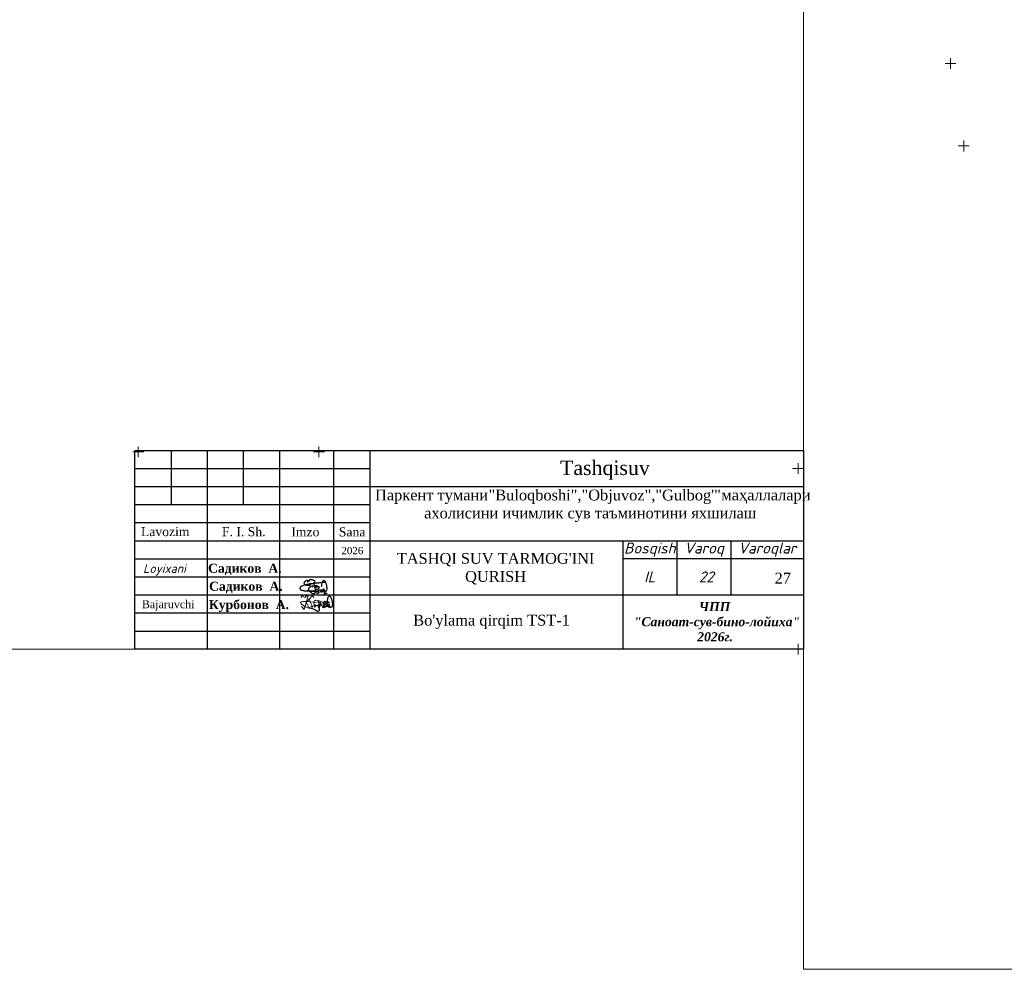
# Model space of a CAD drawing. Header units: millimetres. Extents: x 366033 to 446362, y 4247208 to 4265071.
# Tile 28 of 159: x 435498 to 435771, y 4250895 to 4251158. Entities that reach past the tile are written whole.
import ezdxf

# ---------------------------------------------------------------- set-up
doc = ezdxf.new("R2010")
doc.units = ezdxf.units.MM
doc.layers.add('GEODS_POINT_GRID#_B', color=7, linetype='Continuous', true_color=0x000000)
doc.layers.add('план', color=7, linetype='Continuous', lineweight=40)
doc.styles.add('GOST 2.304', font='CS_Gost2304.shx')
doc.styles.add('SHRFT', font='TXT', dxfattribs={"width": 1.75})
doc.styles.get("Standard").update_dxf_attribs({"font": 'times.ttf'})
doc.styles.add('TIMES', font='times.ttf')

# ---------------------------------------------------------------- blocks, each defined once
blk = doc.blocks.new('CrossCoord_m1')
at = {"layer": 'GEODS_POINT_GRID#_B', "color": 3, "lineweight": 20, "true_color": 0x00ff00, "flags": 128}
for points in [[(-3, 0), (3, 0)], [(0, 3), (0, -3)]]:
    blk.add_lwpolyline(points, dxfattribs=at)

msp = doc.modelspace()

# ---------------------------------------------------------------- linework, layer by layer
at = {"color": 250, "lineweight": 25}
for p, q in [((435540.111, 4251038.49, -1016.516), (435540.111, 4251023.49, -1016.516)), ((435550.111, 4251038.49, -1016.516), (435550.111, 4250983.49, -1016.516)), ((435560.111, 4251038.49, -1016.516), (435560.111, 4251023.49, -1016.516)), ((435570.111, 4251038.49, -1016.516), (435570.111, 4250983.49, -1016.516)), ((435585.111, 4251038.49, -847.097), (435585.111, 4250983.49, -847.097)), ((435595.111, 4251038.49), (435595.111, 4250983.49)), ((435530.111, 4251033.49), (435595.111, 4251033.49)), ((435530.111, 4251028.49), (435715.111, 4251028.49)), ((435530.111, 4251028.49), (435595.111, 4251028.49)), ((435530.111, 4251023.49), (435595.111, 4251023.49)), ((435530.111, 4251018.49), (435595.111, 4251018.49)), ((435530.111, 4251013.49), (435715.111, 4251013.49)), ((435665.111, 4251013.49), (435665.111, 4250983.49)), ((435680.111, 4251013.49), (435680.111, 4250998.49)), ((435695.111, 4250998.49), (435695.111, 4251013.49)), ((435530.111, 4251008.49), (435595.111, 4251008.49)), ((435715.111, 4251008.49), (435665.111, 4251008.49)), ((435715.111, 4251008.49), (435665.111, 4251008.49)), ((435530.111, 4251003.49), (435595.111, 4251003.49)), ((435530.111, 4250998.49), (435715.111, 4250998.49)), ((435530.111, 4250993.49), (435595.111, 4250993.49)), ((435530.111, 4250988.49), (435595.111, 4250988.49))]:
    msp.add_line(p, q, dxfattribs=at)
at = {"color": 5, "lineweight": 25, "ltscale": 2}
for p, q in [((435578.184, 4251001.452), (435577.884, 4251001.406)), ((435578.184, 4251001.452), (435577.884, 4251001.406)), ((435578.516, 4251001.511), (435578.184, 4251001.452)), ((435578.516, 4251001.511), (435578.184, 4251001.452)), ((435578.736, 4251001.535), (435578.516, 4251001.511)), ((435578.736, 4251001.535), (435578.516, 4251001.511)), ((435579.023, 4251001.587), (435578.736, 4251001.535)), ((435579.023, 4251001.587), (435578.736, 4251001.535)), ((435579.409, 4251001.634), (435579.023, 4251001.587)), ((435579.409, 4251001.634), (435579.023, 4251001.587)), ((435579.652, 4251001.658), (435579.409, 4251001.634)), ((435579.652, 4251001.658), (435579.409, 4251001.634)), ((435579.98, 4251001.704), (435579.652, 4251001.658)), ((435579.98, 4251001.704), (435579.652, 4251001.658)), ((435580.208, 4251001.726), (435579.98, 4251001.704)), ((435580.208, 4251001.726), (435579.98, 4251001.704)), ((435580.574, 4251001.756), (435580.208, 4251001.726)), ((435580.574, 4251001.756), (435580.208, 4251001.726)), ((435580.906, 4251001.777), (435580.574, 4251001.756)), ((435580.906, 4251001.777), (435580.574, 4251001.756)), ((435581.183, 4251001.832), (435580.906, 4251001.777)), ((435581.183, 4251001.832), (435580.906, 4251001.777)), ((435581.417, 4251001.841), (435581.183, 4251001.832)), ((435581.417, 4251001.841), (435581.183, 4251001.832)), ((435581.603, 4251001.849), (435581.417, 4251001.841)), ((435581.603, 4251001.849), (435581.417, 4251001.841)), ((435581.96, 4251001.89), (435581.603, 4251001.849)), ((435581.96, 4251001.89), (435581.603, 4251001.849)), ((435582.185, 4251001.892), (435581.96, 4251001.89)), ((435582.185, 4251001.892), (435581.96, 4251001.89)), ((435582.574, 4251001.895), (435582.185, 4251001.892)), ((435582.574, 4251001.895), (435582.185, 4251001.892)), ((435582.725, 4251001.895), (435582.574, 4251001.895)), ((435582.725, 4251001.895), (435582.574, 4251001.895)), ((435582.964, 4251001.881), (435582.725, 4251001.895)), ((435582.964, 4251001.881), (435582.725, 4251001.895)), ((435575.779, 4251000.465), (435575.759, 4251000.25)), ((435575.779, 4251000.465), (435575.759, 4251000.25)), ((435575.759, 4251000.25), (435575.794, 4251000.135)), ((435575.759, 4251000.25), (435575.794, 4251000.135)), ((435575.824, 4251000.55), (435575.779, 4251000.465)), ((435575.824, 4251000.55), (435575.779, 4251000.465)), ((435575.794, 4251000.135), (435575.849, 4251000.079)), ((435575.794, 4251000.135), (435575.849, 4251000.079)), ((435576.005, 4251000.701), (435575.824, 4251000.55)), ((435576.005, 4251000.701), (435575.824, 4251000.55)), ((435575.849, 4251000.079), (435575.969, 4250999.94)), ((435575.849, 4251000.079), (435575.969, 4250999.94)), ((435575.969, 4250999.94), (435576.119, 4250999.886)), ((435575.969, 4250999.94), (435576.119, 4250999.886)), ((435576.319, 4251000.907), (435576.005, 4251000.701)), ((435576.319, 4251000.907), (435576.005, 4251000.701)), ((435576.119, 4250999.886), (435576.278, 4250999.828)), ((435576.119, 4250999.886), (435576.278, 4250999.828)), ((435576.278, 4250999.828), (435576.433, 4250999.771)), ((435576.278, 4250999.828), (435576.433, 4250999.771)), ((435576.582, 4251001.03), (435576.319, 4251000.907)), ((435576.582, 4251001.03), (435576.319, 4251000.907)), ((435576.433, 4250999.771), (435576.568, 4250999.74)), ((435576.433, 4250999.771), (435576.568, 4250999.74)), ((435576.568, 4250999.74), (435576.822, 4250999.697)), ((435576.568, 4250999.74), (435576.822, 4250999.697)), ((435576.772, 4251001.123), (435576.582, 4251001.03)), ((435576.772, 4251001.123), (435576.582, 4251001.03)), ((435577.02, 4251001.215), (435576.772, 4251001.123)), ((435577.02, 4251001.215), (435576.772, 4251001.123)), ((435576.822, 4250999.697), (435577.008, 4250999.665)), ((435576.822, 4250999.697), (435577.008, 4250999.665)), ((435577.008, 4250999.665), (435577.448, 4250999.656)), ((435577.008, 4250999.665), (435577.448, 4250999.656)), ((435577.328, 4251001.286), (435577.02, 4251001.215)), ((435577.328, 4251001.286), (435577.02, 4251001.215)), ((435577.681, 4251001.36), (435577.328, 4251001.286)), ((435577.681, 4251001.36), (435577.328, 4251001.286)), ((435577.448, 4250999.656), (435577.718, 4250999.66)), ((435577.448, 4250999.656), (435577.718, 4250999.66)), ((435577.884, 4251001.406), (435577.681, 4251001.36)), ((435577.884, 4251001.406), (435577.681, 4251001.36)), ((435577.718, 4250999.66), (435578.181, 4250999.657)), ((435577.718, 4250999.66), (435578.181, 4250999.657)), ((435578.181, 4250999.657), (435578.691, 4250999.647)), ((435578.181, 4250999.657), (435578.691, 4250999.647)), ((435578.691, 4250999.647), (435579.079, 4250999.644)), ((435578.691, 4250999.647), (435579.079, 4250999.644)), ((435579.079, 4250999.644), (435579.741, 4250999.66)), ((435579.079, 4250999.644), (435579.741, 4250999.66)), ((435579.741, 4250999.66), (435580.235, 4250999.65)), ((435579.741, 4250999.66), (435580.235, 4250999.65)), ((435580.235, 4250999.65), (435580.714, 4250999.588)), ((435580.235, 4250999.65), (435580.714, 4250999.588)), ((435580.413, 4250999.14), (435580.442, 4250999.244)), ((435580.413, 4250999.14), (435580.442, 4250999.244)), ((435580.435, 4250999.068), (435580.413, 4250999.14)), ((435580.435, 4250999.068), (435580.413, 4250999.14)), ((435580.48, 4250998.993), (435580.435, 4250999.068)), ((435580.48, 4250998.993), (435580.435, 4250999.068)), ((435580.442, 4250999.244), (435580.46, 4250999.306)), ((435580.442, 4250999.244), (435580.46, 4250999.306)), ((435580.46, 4250999.306), (435580.493, 4250999.362)), ((435580.46, 4250999.306), (435580.493, 4250999.362)), ((435580.539, 4250998.93), (435580.48, 4250998.993)), ((435580.539, 4250998.93), (435580.48, 4250998.993)), ((435580.493, 4250999.362), (435580.539, 4250999.44)), ((435580.493, 4250999.362), (435580.539, 4250999.44)), ((435580.539, 4250999.44), (435580.605, 4250999.49)), ((435580.539, 4250999.44), (435580.605, 4250999.49)), ((435580.58, 4250998.898), (435580.539, 4250998.93)), ((435580.58, 4250998.898), (435580.539, 4250998.93)), ((435580.649, 4250998.898), (435580.58, 4250998.898)), ((435580.649, 4250998.898), (435580.58, 4250998.898)), ((435580.605, 4250999.49), (435580.665, 4250999.552)), ((435580.605, 4250999.49), (435580.665, 4250999.552)), ((435580.752, 4250998.917), (435580.649, 4250998.898)), ((435580.752, 4250998.917), (435580.649, 4250998.898)), ((435580.665, 4250999.552), (435580.77, 4250999.615)), ((435580.665, 4250999.552), (435580.77, 4250999.615)), ((435580.669, 4250999.567), (435580.77, 4250999.615)), ((435580.669, 4250999.567), (435580.77, 4250999.615)), ((435580.826, 4250998.946), (435580.752, 4250998.917)), ((435580.826, 4250998.946), (435580.752, 4250998.917)), ((435580.77, 4250999.615), (435580.942, 4250999.714)), ((435580.77, 4250999.615), (435580.942, 4250999.714)), ((435580.77, 4250999.615), (435580.886, 4250999.519)), ((435580.77, 4250999.615), (435580.886, 4250999.519)), ((435580.895, 4250998.976), (435580.826, 4250998.946)), ((435580.895, 4250998.976), (435580.826, 4250998.946)), ((435580.886, 4250999.519), (435580.946, 4250999.47)), ((435580.886, 4250999.519), (435580.946, 4250999.47)), ((435580.977, 4250999.071), (435580.895, 4250998.976)), ((435580.977, 4250999.071), (435580.895, 4250998.976)), ((435580.942, 4250999.714), (435581.069, 4250999.788)), ((435580.942, 4250999.714), (435581.069, 4250999.788)), ((435580.946, 4250999.47), (435580.977, 4250999.41)), ((435580.946, 4250999.47), (435580.977, 4250999.41)), ((435580.977, 4250999.41), (435581.016, 4250999.336)), ((435580.977, 4250999.41), (435581.016, 4250999.336)), ((435581.011, 4250999.149), (435580.977, 4250999.071)), ((435581.011, 4250999.149), (435580.977, 4250999.071)), ((435581.037, 4250999.262), (435581.011, 4250999.149)), ((435581.037, 4250999.262), (435581.011, 4250999.149)), ((435581.016, 4250999.336), (435581.037, 4250999.262)), ((435581.016, 4250999.336), (435581.037, 4250999.262)), ((435581.069, 4250999.788), (435581.221, 4250999.896)), ((435581.069, 4250999.788), (435581.221, 4250999.896)), ((435581.221, 4250999.896), (435581.332, 4250999.896)), ((435581.221, 4250999.896), (435581.332, 4250999.896)), ((435581.332, 4250999.896), (435581.677, 4250999.902)), ((435581.332, 4250999.896), (435581.677, 4250999.902)), ((435581.571, 4250999.402), (435581.71, 4250999.564)), ((435581.571, 4250999.402), (435581.71, 4250999.564)), ((435581.571, 4250999.34), (435581.571, 4250999.402)), ((435581.571, 4250999.34), (435581.571, 4250999.402)), ((435581.606, 4250999.276), (435581.571, 4250999.34)), ((435581.606, 4250999.276), (435581.571, 4250999.34)), ((435581.63, 4250999.232), (435581.606, 4250999.276)), ((435581.63, 4250999.232), (435581.606, 4250999.276)), ((435581.687, 4250999.215), (435581.63, 4250999.232)), ((435581.687, 4250999.215), (435581.63, 4250999.232)), ((435581.677, 4250999.902), (435581.739, 4250999.902)), ((435581.677, 4250999.902), (435581.739, 4250999.902)), ((435581.761, 4250999.215), (435581.687, 4250999.215)), ((435581.761, 4250999.215), (435581.687, 4250999.215)), ((435581.71, 4250999.564), (435581.78, 4250999.646)), ((435581.71, 4250999.564), (435581.78, 4250999.646)), ((435581.739, 4250999.902), (435581.941, 4250999.887)), ((435581.739, 4250999.902), (435581.941, 4250999.887)), ((435581.878, 4250999.286), (435581.761, 4250999.215)), ((435581.878, 4250999.286), (435581.761, 4250999.215)), ((435581.78, 4250999.646), (435581.988, 4250999.82)), ((435581.78, 4250999.646), (435581.988, 4250999.82)), ((435582.041, 4250999.386), (435581.878, 4250999.286)), ((435582.041, 4250999.386), (435581.878, 4250999.286)), ((435581.939, 4250999.78), (435582.012, 4250999.845)), ((435581.939, 4250999.78), (435582.012, 4250999.845)), ((435581.941, 4250999.887), (435582.113, 4250999.784)), ((435581.941, 4250999.887), (435582.113, 4250999.784)), ((435582.012, 4250999.845), (435582.056, 4250999.885)), ((435582.012, 4250999.845), (435582.056, 4250999.885)), ((435582.138, 4250999.479), (435582.041, 4250999.386)), ((435582.138, 4250999.479), (435582.041, 4250999.386)), ((435582.056, 4250999.885), (435582.141, 4250999.936)), ((435582.056, 4250999.885), (435582.141, 4250999.936)), ((435582.113, 4250999.784), (435582.183, 4250999.728)), ((435582.113, 4250999.784), (435582.183, 4250999.728)), ((435582.19, 4250999.56), (435582.138, 4250999.479)), ((435582.19, 4250999.56), (435582.138, 4250999.479)), ((435582.141, 4250999.936), (435582.195, 4250999.969)), ((435582.141, 4250999.936), (435582.195, 4250999.969)), ((435582.183, 4250999.728), (435582.214, 4250999.64)), ((435582.183, 4250999.728), (435582.214, 4250999.64)), ((435582.214, 4250999.64), (435582.19, 4250999.56)), ((435582.214, 4250999.64), (435582.19, 4250999.56)), ((435582.195, 4250999.969), (435582.252, 4250999.988)), ((435582.195, 4250999.969), (435582.252, 4250999.988)), ((435582.252, 4250999.988), (435582.293, 4251000.002)), ((435582.252, 4250999.988), (435582.293, 4251000.002)), ((435582.293, 4251000.002), (435582.347, 4251000.002)), ((435582.293, 4251000.002), (435582.347, 4251000.002)), ((435582.347, 4251000.002), (435582.392, 4250999.987)), ((435582.347, 4251000.002), (435582.392, 4250999.987)), ((435582.392, 4250999.987), (435582.447, 4250999.954)), ((435582.392, 4250999.987), (435582.447, 4250999.954)), ((435582.48, 4250998.784), (435582.423, 4250998.829)), ((435582.447, 4250999.954), (435582.483, 4250999.933)), ((435582.447, 4250999.954), (435582.483, 4250999.933)), ((435582.577, 4250998.784), (435582.48, 4250998.784)), ((435582.483, 4250999.933), (435582.509, 4250999.896)), ((435582.483, 4250999.933), (435582.509, 4250999.896)), ((435582.518, 4250999.453), (435582.485, 4250999.323)), ((435582.518, 4250999.453), (435582.485, 4250999.323)), ((435582.485, 4250999.323), (435582.485, 4250999.232)), ((435582.485, 4250999.323), (435582.485, 4250999.232)), ((435582.485, 4250999.232), (435582.511, 4250999.14)), ((435582.485, 4250999.232), (435582.511, 4250999.14)), ((435582.509, 4250999.896), (435582.532, 4250999.858)), ((435582.509, 4250999.896), (435582.532, 4250999.858)), ((435582.511, 4250999.14), (435582.559, 4250999.048)), ((435582.511, 4250999.14), (435582.559, 4250999.048)), ((435582.547, 4250999.568), (435582.518, 4250999.453)), ((435582.547, 4250999.568), (435582.518, 4250999.453)), ((435582.532, 4250999.858), (435582.549, 4250999.831)), ((435582.532, 4250999.858), (435582.549, 4250999.831)), ((435582.57, 4250999.76), (435582.547, 4250999.667)), ((435582.57, 4250999.76), (435582.547, 4250999.667)), ((435582.547, 4250999.667), (435582.547, 4250999.568)), ((435582.547, 4250999.667), (435582.547, 4250999.568)), ((435582.549, 4250999.831), (435582.57, 4250999.76)), ((435582.549, 4250999.831), (435582.57, 4250999.76)), ((435582.559, 4250999.048), (435582.604, 4250999.015)), ((435582.559, 4250999.048), (435582.604, 4250999.015)), ((435582.72, 4250998.811), (435582.577, 4250998.784)), ((435582.604, 4250999.015), (435582.682, 4250998.985)), ((435582.604, 4250999.015), (435582.682, 4250998.985)), ((435582.682, 4250998.985), (435582.756, 4250998.957)), ((435582.682, 4250998.985), (435582.756, 4250998.957)), ((435582.822, 4250998.851), (435582.72, 4250998.811)), ((435582.756, 4250998.957), (435582.895, 4250998.957)), ((435582.756, 4250998.957), (435582.895, 4250998.957)), ((435582.895, 4250998.957), (435582.986, 4250998.974)), ((435582.895, 4250998.957), (435582.986, 4250998.974)), ((435582.986, 4250998.974), (435583.08, 4250998.985)), ((435582.986, 4250998.974), (435583.08, 4250998.985)), ((435583.08, 4250998.985), (435583.296, 4250999.016)), ((435583.08, 4250998.985), (435583.296, 4250999.016))]:
    msp.add_line(p, q, dxfattribs=at)
at = {"color": 0, "lineweight": 0}
for points in [[(435038.423, 4251402.315), (435715.111, 4251403.49), (435715.111, 4250983.49), (435038.423, 4250983.49)], [(435715.111, 4251314.871), (436309.111, 4251314.871), (436309.111, 4250894.871), (435715.111, 4250894.871)]]:
    msp.add_lwpolyline(points, close=True, dxfattribs=at)
at = {"color": 250, "lineweight": 25}
msp.add_lwpolyline([(435530.111, 4251038.49), (435715.111, 4251038.49), (435715.111, 4250983.49), (435530.111, 4250983.49)], close=True, dxfattribs=at)
at = {"color": 5, "lineweight": 25, "ltscale": 2}
for points in [[(435579.098, 4251001.694), (435579.391, 4251001.692), (435579.517, 4251001.75), (435579.634, 4251001.838), (435579.718, 4251001.897), (435579.808, 4251001.982), (435579.86, 4251002.03), (435579.917, 4251002.112), (435579.912, 4251002.187), (435579.887, 4251002.308), (435579.867, 4251002.347), (435579.779, 4251002.43), (435579.669, 4251002.51), (435579.542, 4251002.569), (435579.382, 4251002.616), (435579.142, 4251002.664), (435578.946, 4251002.664), (435578.715, 4251002.65), (435578.525, 4251002.622), (435578.355, 4251002.582), (435578.154, 4251002.016), (435577.918, 4251002.513), (435577.702, 4251002.44), (435577.488, 4251002.364), (435577.269, 4251002.238), (435577.097, 4251002.127), (435576.989, 4251002.034), (435576.919, 4251001.882), (435576.907, 4251001.79), (435576.948, 4251001.636), (435577.06, 4251001.445), (435577.117, 4251001.382), (435577.217, 4251001.317), (435577.359, 4251001.266), (435577.556, 4251001.216), (435577.991, 4251001.16), (435578.246, 4251001.129), (435578.373, 4251001.114), (435578.69, 4251001.55), (435578.782, 4251001.521), (435578.566, 4251001.036)], [(435579.098, 4251001.694), (435579.391, 4251001.692), (435579.517, 4251001.75), (435579.634, 4251001.838), (435579.718, 4251001.897), (435579.808, 4251001.982), (435579.86, 4251002.03), (435579.917, 4251002.112), (435579.912, 4251002.187), (435579.887, 4251002.308), (435579.867, 4251002.347), (435579.779, 4251002.43), (435579.669, 4251002.51), (435579.542, 4251002.569), (435579.382, 4251002.616), (435579.142, 4251002.664), (435578.946, 4251002.664), (435578.715, 4251002.65), (435578.525, 4251002.622), (435578.355, 4251002.582), (435578.154, 4251002.016), (435577.918, 4251002.513), (435577.702, 4251002.44), (435577.488, 4251002.364), (435577.269, 4251002.238), (435577.097, 4251002.127), (435576.989, 4251002.034), (435576.919, 4251001.882), (435576.907, 4251001.79), (435576.948, 4251001.636), (435577.06, 4251001.445), (435577.117, 4251001.382), (435577.217, 4251001.317), (435577.359, 4251001.266), (435577.556, 4251001.216), (435577.991, 4251001.16), (435578.246, 4251001.129), (435578.373, 4251001.114), (435578.69, 4251001.55), (435578.782, 4251001.521), (435578.566, 4251001.036)], [(435579.567, 4251001.788), (435579.827, 4251001.695), (435579.624, 4251001.354), (435579.827, 4251001.192), (435579.832, 4251000.815), (435579.895, 4251000.477), (435579.967, 4251000.099), (435579.964, 4250999.656), (435579.964, 4250999.309), (435579.908, 4250999.028), (435579.831, 4250998.913), (435579.746, 4250998.819), (435579.659, 4250998.791), (435579.58, 4250998.789), (435579.456, 4250998.819), (435579.202, 4250998.924), (435578.995, 4250999.04), (435578.709, 4250999.226), (435578.532, 4250999.341), (435578.202, 4250999.532), (435577.792, 4250999.707)], [(435582.309, 4251000.244), (435582.307, 4250999.95), (435582.366, 4250999.825), (435582.453, 4250999.707), (435582.513, 4250999.624), (435582.597, 4250999.533), (435582.645, 4250999.482), (435582.727, 4250999.425), (435582.802, 4250999.43), (435582.923, 4250999.455), (435582.962, 4250999.475), (435583.046, 4250999.563), (435583.125, 4250999.672), (435583.184, 4250999.799), (435583.231, 4250999.96), (435583.279, 4251000.2), (435583.279, 4251000.395), (435583.265, 4251000.627), (435583.237, 4251000.817), (435583.198, 4251000.986), (435583.168, 4251001.248), (435583.128, 4251001.423), (435583.056, 4251001.64), (435582.98, 4251001.854), (435582.853, 4251002.073), (435582.742, 4251002.244), (435582.649, 4251002.353), (435582.497, 4251002.423), (435582.405, 4251002.435), (435582.252, 4251002.394), (435582.061, 4251002.282), (435581.997, 4251002.224), (435581.932, 4251002.125), (435581.881, 4251001.983), (435581.831, 4251001.786), (435581.775, 4251001.35), (435581.744, 4251001.095), (435581.729, 4251000.968), (435581.709, 4251000.902), (435581.681, 4251000.809), (435581.652, 4251000.775)], [(435580.321, 4251000.049), (435580.615, 4251000.046), (435580.74, 4251000.105), (435580.858, 4251000.193), (435580.941, 4251000.252), (435581.032, 4251000.336), (435581.084, 4251000.385), (435581.14, 4251000.467), (435581.136, 4251000.542), (435581.111, 4251000.662), (435581.091, 4251000.702), (435581.003, 4251000.785), (435580.351, 4251000.548), (435580.224, 4251000.607), (435580.606, 4251000.971), (435580.365, 4251001.019), (435580.17, 4251001.019), (435579.939, 4251001.004), (435579.749, 4251000.976), (435579.579, 4251000.663), (435579.317, 4251000.907), (435579.142, 4251000.868), (435578.926, 4251000.795), (435578.712, 4251000.719), (435578.492, 4251000.592), (435578.321, 4251000.482), (435578.212, 4251000.388), (435578.143, 4251000.236), (435578.131, 4251000.145), (435578.172, 4250999.991), (435578.283, 4250999.8), (435578.341, 4250999.737), (435578.441, 4250999.671), (435578.582, 4250999.62), (435578.78, 4250999.57), (435579.215, 4250999.514), (435579.47, 4250999.484), (435579.597, 4250999.468), (435579.663, 4250999.449), (435579.756, 4250999.42), (435579.79, 4250999.391)], [(435580.321, 4251000.049), (435580.615, 4251000.046), (435580.74, 4251000.105), (435580.858, 4251000.193), (435580.941, 4251000.252), (435581.032, 4251000.336), (435581.084, 4251000.385), (435581.14, 4251000.467), (435581.136, 4251000.542), (435581.111, 4251000.662), (435581.091, 4251000.702), (435581.003, 4251000.785), (435580.351, 4251000.548), (435580.224, 4251000.607), (435580.606, 4251000.971), (435580.365, 4251001.019), (435580.17, 4251001.019), (435579.939, 4251001.004), (435579.749, 4251000.976), (435579.579, 4251000.663), (435579.317, 4251000.907), (435579.142, 4251000.868), (435578.926, 4251000.795), (435578.712, 4251000.719), (435578.492, 4251000.592), (435578.321, 4251000.482), (435578.212, 4251000.388), (435578.143, 4251000.236), (435578.131, 4251000.145), (435578.172, 4250999.991), (435578.283, 4250999.8), (435578.341, 4250999.737), (435578.441, 4250999.671), (435578.582, 4250999.62), (435578.78, 4250999.57), (435579.215, 4250999.514), (435579.47, 4250999.484), (435579.597, 4250999.468), (435579.663, 4250999.449), (435579.756, 4250999.42), (435579.79, 4250999.391)], [(435580.723, 4250996.913), (435580.983, 4250996.82), (435580.78, 4250996.479), (435580.983, 4250996.317), (435580.988, 4250995.94), (435581.052, 4250995.602), (435581.123, 4250995.224), (435581.12, 4250994.781), (435581.12, 4250994.434), (435581.065, 4250994.153), (435580.987, 4250994.038), (435580.902, 4250993.945), (435580.815, 4250993.916), (435580.737, 4250993.914), (435580.612, 4250993.944), (435580.358, 4250994.049), (435580.151, 4250994.165), (435579.866, 4250994.351), (435579.689, 4250994.467), (435579.359, 4250994.657), (435578.949, 4250994.832)], [(435583.887, 4250995.859), (435583.884, 4250995.566), (435583.943, 4250995.44), (435584.031, 4250995.323), (435584.09, 4250995.239), (435584.174, 4250995.149), (435584.223, 4250995.097), (435584.305, 4250995.04), (435584.379, 4250995.045), (435584.5, 4250995.07), (435584.539, 4250995.09), (435584.623, 4250995.178), (435584.702, 4250995.288), (435584.762, 4250995.414), (435584.809, 4250995.575), (435584.857, 4250995.815), (435584.857, 4250996.011), (435584.842, 4250996.242), (435584.814, 4250996.432), (435584.775, 4250996.602), (435584.745, 4250996.863), (435584.706, 4250997.039), (435584.633, 4250997.255), (435584.557, 4250997.469), (435584.43, 4250997.688), (435584.319, 4250997.86), (435584.226, 4250997.968), (435584.074, 4250998.038), (435583.983, 4250998.05), (435583.829, 4250998.009), (435583.638, 4250997.897), (435583.575, 4250997.84), (435583.509, 4250997.74), (435583.458, 4250997.598), (435583.408, 4250997.401), (435583.352, 4250996.966), (435583.321, 4250996.711), (435583.306, 4250996.584), (435583.287, 4250996.517), (435583.258, 4250996.425), (435583.229, 4250996.391)]]:
    msp.add_lwpolyline(points, dxfattribs=at)
at = {"color": 5, "lineweight": 5}
for points in [[(435576.128, 4250997.738), (435576.406, 4250998.224), (435577.194, 4250997.774), (435577.48, 4250998.273), (435578.028, 4250998.273), (435576.985, 4250994.45), (435576.244, 4250995.26)], [(435577.507, 4250996.362), (435579.164, 4250998.201), (435579.61, 4250997.799)], [(435577.507, 4250996.362), (435578.353, 4250994.89), (435579.003, 4250995.264)]]:
    msp.add_lwpolyline(points, dxfattribs=at)
for points in [[(435578.335, 4250997.282), (435579.049, 4250994.704), (435576.029, 4250996.193), (435580.344, 4250996.399)], [(435579.003, 4250995.264), (435580.304, 4250995.598), (435579.753, 4250995.124), (435581.558, 4250995.888), (435580.916, 4250994.971), (435581.283, 4250996.438), (435582.124, 4250994.879), (435582.292, 4250996.5), (435582.506, 4250994.864), (435582.308, 4250995.537), (435583.531, 4250996.744), (435582.935, 4250995.506), (435583.501, 4250995.368), (435582.537, 4250996.759), (435582.95, 4250995.063), (435583.837, 4250996.5), (435583.149, 4250995.842), (435583.883, 4250995.032), (435579.769, 4250996.775), (435579.738, 4250995.949), (435581.237, 4250995.628)]]:
    msp.add_spline(points, degree=3, dxfattribs=at)

# ---------------------------------------------------------------- block references
at = {"layer": 'GEODS_POINT_GRID#_B', "color": 3, "true_color": 0x00ff00, "xscale": 0.5, "yscale": 0.5, "zscale": 0.5}
for p in [(435755.797, 4251145.579, -714.377), (435759.469, 4251122.756, -714.377), (435531.051, 4251038.072, -13.892), (435581.051, 4251038.072, -13.892), (435713.611, 4251033.49), (435713.611, 4250983.49)]:
    msp.add_blockref('CrossCoord_m1', p, dxfattribs=at)

# ---------------------------------------------------------------- texts
for s, insert, char_height, width, attachment_point in [('\\pi-40.048;Tashqisuv', (435687.811, 4251035.673), 4, 4.20261, 1), ('{\\fISOCPEUR|b0|i1|c204|p34;Bosqish}', (435672.611, 4251010.99), 3, 15, 5), ('{\\fISOCPEUR|b0|i1|c204|p34;Va\\fISOCPEUR|b0|i1|c0|p34;roq}', (435687.611, 4251010.99), 3, 15, 5), ('{\\fISOCPEUR|b0|i1|c204|p34;Va\\fISOCPEUR|b0|i1|c0|p34;roq\\fISOCPEUR|b0|i1|c204|p34;lar}', (435705.111, 4251010.99), 3, 37.25162, 5), ('{\\fTimes New Roman|b0|i0|c204|p18;2026}', (435587.275, 4251011.753), 2, 10.68651, 1), ('{\\fISOCPEUR|b0|i1|c204|p34;IL}', (435672.611, 4251003.49), 3, 15, 5), ('{\\fISOCPEUR|b0|i1|c204|p34;22}', (435688.268, 4251003.49), 3, 15, 5)]:
    msp.add_mtext(s, dxfattribs=dict(insert=insert, char_height=char_height, width=width, attachment_point=attachment_point))
at = {"color": 0, "lineweight": 5, "insert": (435596.565, 4251027.661), "char_height": 3, "width": 154.9538, "attachment_point": 1}
msp.add_mtext('Паркент тумани                                                         маҳаллалари \\P            ахолисини ичимлик сув таъминотини яхшилаш', dxfattribs=at)
at = {"color": 0, "lineweight": 0, "insert": (435627.976, 4251027.637), "char_height": 3, "width": 67.69207, "attachment_point": 1}
msp.add_mtext('"Buloqboshi","Objuvoz","Gulbog\'"', dxfattribs=at)
at = {"lineweight": 25, "ltscale": 100, "attachment_point": 1, "style": 'GOST 2.304'}
for s, insert, char_height, width in [('{\\fTimes New Roman|b0|i0|c204|p18;Lavozim}', (435531.8, 4251017.259), 2.5, 7.14649), ('{\\fTimes New Roman|b0|i0|c204|p18;F. I. Sh.}', (435554.211, 4251017.243), 2.5, 13.23723), ('{\\fTimes New Roman|b0|i0|c204|p18;Imzo}', (435573.403, 4251017.205), 2.5, 12.27251), ('{\\fTimes New Roman|b0|i0|c204|p18;Bajaruvchi}', (435532.049, 4250997.011, 1016.516), 2.2, 8.90888)]:
    msp.add_mtext(s, dxfattribs=dict(at, insert=insert, char_height=char_height, width=width))
at = {"color": 250, "lineweight": 25, "ltscale": 100, "insert": (435586.562, 4251017.177), "char_height": 2.5, "width": 8.14319, "attachment_point": 1, "style": 'GOST 2.304'}
msp.add_mtext('{\\fTimes New Roman|b0|i0|c204|p18;Sana}', dxfattribs=at)
at = {"color": 5, "insert": (435629.925, 4251005.735), "char_height": 3, "width": 64.16731, "attachment_point": 5}
msp.add_mtext("{\\fTimes New Roman|b0|i0|c204|p18;\\C7;TASHQI SUV TARMOG'INI\\PQURISH}", dxfattribs=at)
at = {"color": 0, "char_height": 2.5, "attachment_point": 1}
for s, insert in [('{\\fTimes New Roman|b1|i0|c204|p18;Садиков  А.}', (435550.361, 4251007.126)), ('{\\fTimes New Roman|b1|i0|c204|p18;Садиков  А.}', (435550.65, 4251002.129)), ('{\\fTimes New Roman|b1|i0|c204|p18;Курбонов  А.}', (435550.592, 4250997.065))]:
    msp.add_mtext(s, dxfattribs=dict(at, insert=insert))
at = {"color": 7, "insert": (435538.3, 4251005.429), "char_height": 0.16239, "width": 16.23922, "attachment_point": 5, "style": 'SHRFT'}
msp.add_mtext('{\\fISOCPEUR|b0|i1|c0|p34;\\H15x;Loyixani} ', dxfattribs=at)
at = {"color": 0, "insert": (435707.128, 4251004.628), "char_height": 3.0064, "width": 1.92475, "attachment_point": 1, "style": 'TIMES'}
msp.add_mtext('27', dxfattribs=at)
at = {"color": 0, "ltscale": 0.1, "insert": (435685.472, 4250996.493), "char_height": 2.5, "attachment_point": 1}
msp.add_mtext_dynamic_manual_height_columns('\\pi0.71954;{\\fTimes New Roman|b1|i1|c204|p18;ЧПП\\P\\pi-17.28155;"Cаноат-сув-бино-лойиха"\\P\\pi0.24549;2026г.}', width=9.80425, gutter_width=12.5, heights=[0], dxfattribs=at)
at = {"layer": 'план', "color": 0, "lineweight": 20, "insert": (435607.135, 4250992.999, 0.52), "char_height": 3, "width": 48.58877, "attachment_point": 1}
msp.add_mtext("{\\fTimes New Roman|b0|i0|c204|p18;Bo'ylama qirqim TST-1 }", dxfattribs=at)

doc.saveas('drawing.dxf')
